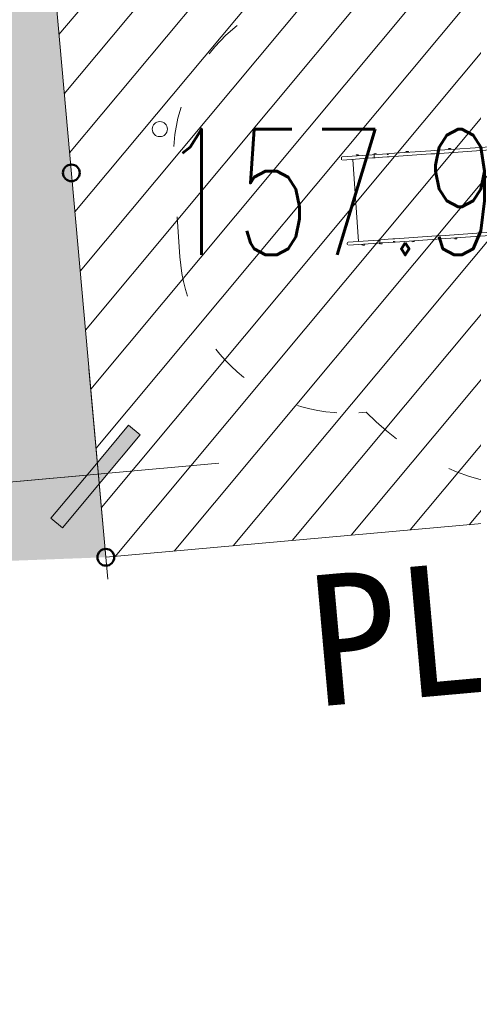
# Model space of a CAD drawing. Header units: metres. Extents: x 7493319 to 7493540, y 5986548 to 5986696.
# Tile 13 of 30: x 7493398.54 to 7493401.24, y 5986656.01 to 5986661.88. Entities that reach past the tile are written whole.
import ezdxf
from ezdxf.enums import TextEntityAlignment as Align

# ---------------------------------------------------------------- set-up
doc = ezdxf.new("R2010")
doc.units = ezdxf.units.M
doc.header["$MEASUREMENT"] = 0
doc.linetypes.add('ACAD_ISO03W100', pattern=[30, 12, -18])
doc.linetypes.add('HIDDEN2', pattern=[4.7624999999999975, 3.174999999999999, -1.587499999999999])
doc.layers.get('0').update_dxf_attribs({"color": 250, "linetype": 'CONTINUOUS', "lineweight": 100})
doc.layers.get('Defpoints').update_dxf_attribs({"linetype": 'CONTINUOUS'})
for name, color, linetype, lineweight in [('_budynek', 7, 'CONTINUOUS', 50), ('_k_kreskowanie', 250, 'CONTINUOUS', 5), ('_k_urzadzenia', 250, 'CONTINUOUS', 13), ('_k_widok', 7, 'CONTINUOUS', 18), ('_k_wymiar', 7, 'CONTINUOUS', 13), ('_k_zarys', 7, 'HIDDEN2', 20), ('_k_ściany', 7, 'CONTINUOUS', 35), ('OTR_T_1', 7, 'CONTINUOUS', 18), ('WYMIAR-ARCH', 7, 'CONTINUOUS', 9)]:
    doc.layers.add(name, color=color, linetype=linetype, lineweight=lineweight)
doc.layers.add('A_OZN_OPIS', color=7, linetype='CONTINUOUS')
doc.styles.add('GENERATED_STYLE_1', font='msgothic.ttc')
doc.styles.add('GENERATED_STYLE_2', font='msgothic.ttc')
doc.styles.get("Standard").update_dxf_attribs({"font": 'Simplex.SHX', "width": 0.75})
doc.dimstyles.new('zag 500', dxfattribs={"dimtxt": 0.85, "dimasz": 0.09, "dimexe": 1.25, "dimexo": 0.625, "dimgap": 0.1, "dimtad": 1, "dimtxsty": 'GENERATED_STYLE_1', "dimblk": 'W', "dimcen": 2.5, "dimse1": 1, "dimse2": 1, "dimclrd": 7, "dimclrt": 256, "dimadec": 0, "dimazin": 0, "dimtfac": 1, "dimtmove": 0, "dimatfit": 0, "dimfxl": 1.25, "dimlwd": 5, "dimarcsym": 0})

# ---------------------------------------------------------------- blocks, each defined once
blk = doc.blocks.new('2_OTRN')
at = {"linetype": 'Continuous'}
blk.add_circle((0, 0), 0.045, dxfattribs=at)
blk = doc.blocks.new('2123EPZ')
at = {"layer": '_k_urzadzenia'}
for p, q in [((-4.25282537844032, 0.2510000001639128), (-4.25282537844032, 0.2580000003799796)), ((-4.068281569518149, 0.2640000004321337), (-4.246825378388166, 0.2640000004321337)), ((-4.246825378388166, 0.2450000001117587), (-4.068281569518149, 0.2450000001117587)), ((-4.185601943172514, -0.2449999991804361), (-4.185601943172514, 0.2450000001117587)), ((-4.166021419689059, 0.2654500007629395), (-4.166021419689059, 0.2640000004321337)), ((-4.161971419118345, 0.2695000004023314), (-4.152571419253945, 0.2695000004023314)), ((-4.148521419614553, 0.2654500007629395), (-4.148521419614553, 0.2640000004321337)), ((-4.068281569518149, 0.2640000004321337), (-4.051519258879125, 0.2640000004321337)), ((-4.051519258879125, 0.2450000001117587), (-4.068281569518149, 0.2450000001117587)), ((-4.060305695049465, 0.2654500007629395), (-4.060305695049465, 0.2640000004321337)), ((-4.057519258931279, 0.2510000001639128), (-4.057519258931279, 0.2580000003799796)), ((-4.056255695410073, 0.2695000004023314), (-4.046855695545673, 0.2695000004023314)), ((-4.007040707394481, 0.2640000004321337), (-4.051519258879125, 0.2640000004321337)), ((-4.051519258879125, 0.2450000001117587), (-4.007040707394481, 0.2450000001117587)), ((-4.042805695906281, 0.2654500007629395), (-4.042805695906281, 0.2640000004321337)), ((-3.980202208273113, 0.2640000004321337), (-4.007040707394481, 0.2640000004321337)), ((-4.007040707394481, 0.2450000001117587), (-3.980202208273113, 0.2450000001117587)), ((-3.980202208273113, 0.2640000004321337), (-3.970494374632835, 0.2640000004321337)), ((-3.967125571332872, 0.2450000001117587), (-3.980202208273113, 0.2450000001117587)), ((-3.972424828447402, 0.2600000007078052), (-3.978866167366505, 0.2600000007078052)), ((-3.972424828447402, 0.2600000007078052), (-3.972383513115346, 0.2600000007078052)), ((-3.966723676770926, 0.2640000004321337), (-3.970494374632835, 0.2640000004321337)), ((-3.967125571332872, 0.2450000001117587), (-3.718795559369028, 0.2450000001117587)), ((-3.718795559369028, 0.2640000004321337), (-3.966723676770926, 0.2640000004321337)), ((-3.868257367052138, 0.2654500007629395), (-3.868257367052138, 0.2640000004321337)), ((-3.864207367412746, 0.2695000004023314), (-3.854807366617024, 0.2695000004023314)), ((-3.850757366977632, 0.2654500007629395), (-3.850757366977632, 0.2640000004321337)), ((-3.718795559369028, 0.2640000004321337), (-3.694479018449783, 0.2640000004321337)), ((-3.694479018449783, 0.2450000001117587), (-3.718795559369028, 0.2450000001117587)), ((-3.180141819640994, 0.2640000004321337), (-3.694479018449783, 0.2640000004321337)), ((-3.694479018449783, 0.2450000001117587), (-3.180141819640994, 0.2450000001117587)), ((-3.614871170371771, 0.2654500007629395), (-3.614871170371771, 0.2640000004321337)), ((-3.610821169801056, 0.2695000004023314), (-3.601421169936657, 0.2695000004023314)), ((-3.597371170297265, 0.2654500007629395), (-3.597371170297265, 0.2640000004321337)), ((-4.25282537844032, -0.257999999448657), (-4.25282537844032, -0.2509999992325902)), ((-4.246825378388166, -0.2449999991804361), (-4.068281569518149, -0.2449999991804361)), ((-4.068281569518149, -0.2639999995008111), (-4.246825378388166, -0.2639999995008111)), ((-4.166021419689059, -0.2654499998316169), (-4.166021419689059, -0.2639999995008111)), ((-4.152571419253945, -0.2694999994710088), (-4.161971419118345, -0.2694999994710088)), ((-4.148521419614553, -0.2654499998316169), (-4.148521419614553, -0.2639999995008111)), ((-4.051519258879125, -0.2449999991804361), (-4.068281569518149, -0.2449999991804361)), ((-4.068281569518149, -0.2639999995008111), (-4.051519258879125, -0.2639999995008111)), ((-4.060305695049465, -0.2654499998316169), (-4.060305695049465, -0.2639999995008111)), ((-4.057519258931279, -0.257999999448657), (-4.057519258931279, -0.2509999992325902)), ((-4.046855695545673, -0.2694999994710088), (-4.056255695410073, -0.2694999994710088)), ((-4.051519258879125, -0.2449999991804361), (-4.007040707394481, -0.2449999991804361)), ((-4.007040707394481, -0.2639999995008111), (-4.051519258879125, -0.2639999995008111)), ((-4.042805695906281, -0.2654499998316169), (-4.042805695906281, -0.2639999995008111)), ((-4.007040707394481, -0.2449999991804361), (-3.980202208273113, -0.2449999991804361)), ((-3.980202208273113, -0.2639999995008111), (-4.007040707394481, -0.2639999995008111)), ((-3.967125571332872, -0.2449999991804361), (-3.980202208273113, -0.2449999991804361)), ((-3.980202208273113, -0.2639999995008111), (-3.970494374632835, -0.2639999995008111)), ((-3.972424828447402, -0.2599999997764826), (-3.978866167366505, -0.2599999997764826)), ((-3.972424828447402, -0.2599999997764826), (-3.972383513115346, -0.2599999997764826)), ((-3.966723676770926, -0.2639999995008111), (-3.970494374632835, -0.2639999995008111)), ((-3.967125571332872, -0.2449999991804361), (-3.718795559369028, -0.2449999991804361)), ((-3.718795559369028, -0.2639999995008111), (-3.966723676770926, -0.2639999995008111)), ((-3.868257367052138, -0.2654499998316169), (-3.868257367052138, -0.2639999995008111)), ((-3.854807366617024, -0.2694999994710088), (-3.864207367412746, -0.2694999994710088)), ((-3.850757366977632, -0.2654499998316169), (-3.850757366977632, -0.2639999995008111)), ((-3.694479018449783, -0.2449999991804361), (-3.718795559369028, -0.2449999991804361)), ((-3.718795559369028, -0.2639999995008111), (-3.694479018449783, -0.2639999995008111)), ((-3.694479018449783, -0.2449999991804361), (-3.180141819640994, -0.2449999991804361)), ((-3.180141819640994, -0.2639999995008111), (-3.694479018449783, -0.2639999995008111)), ((-3.614871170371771, -0.2654499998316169), (-3.614871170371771, -0.2639999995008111)), ((-3.601421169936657, -0.2694999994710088), (-3.610821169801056, -0.2694999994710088)), ((-3.597371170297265, -0.2654499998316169), (-3.597371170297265, -0.2639999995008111))]:
    blk.add_line(p, q, dxfattribs=at)
for centre, radius, start, end in [((-4.246825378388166, 0.2580000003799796), 0.006000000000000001, 90, 180), ((-4.246825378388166, 0.2510000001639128), 0.006000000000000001, 180, 270), ((-4.161971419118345, 0.2654500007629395), 0.004050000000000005, 90, 180), ((-4.152571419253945, 0.2654500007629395), 0.004050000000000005, 0, 90), ((-4.056255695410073, 0.2654500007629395), 0.004050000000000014, 90, 180), ((-4.051519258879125, 0.2580000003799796), 0.006000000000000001, 90, 180), ((-4.051519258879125, 0.2510000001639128), 0.006000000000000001, 180, 270), ((-4.046855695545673, 0.2654500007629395), 0.004050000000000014, 0, 90), ((-3.864207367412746, 0.2654500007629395), 0.004049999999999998, 90, 180), ((-3.854807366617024, 0.2654500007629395), 0.004050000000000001, 0, 90), ((-3.610821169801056, 0.2654500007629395), 0.004050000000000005, 90, 180), ((-3.601421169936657, 0.2654500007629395), 0.004050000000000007, 0, 90), ((-4.246825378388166, -0.2509999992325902), 0.006000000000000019, 90, 180), ((-4.246825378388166, -0.257999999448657), 0.006000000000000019, 180, 270), ((-4.161971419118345, -0.2654499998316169), 0.004049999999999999, 180, 270), ((-4.152571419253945, -0.2654499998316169), 0.004049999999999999, 270, 0), ((-4.056255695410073, -0.2654499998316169), 0.004050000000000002, 180, 270), ((-4.051519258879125, -0.2509999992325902), 0.006000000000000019, 90, 180), ((-4.051519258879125, -0.257999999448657), 0.006000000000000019, 180, 270), ((-4.046855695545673, -0.2654499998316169), 0.004050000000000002, 270, 0), ((-3.864207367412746, -0.2654499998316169), 0.004050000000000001, 180, 270), ((-3.854807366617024, -0.2654499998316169), 0.004049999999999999, 270, 0), ((-3.610821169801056, -0.2654499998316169), 0.004050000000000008, 180, 270), ((-3.601421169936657, -0.2654499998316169), 0.004050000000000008, 270, 0)]:
    blk.add_arc(centre, radius, start, end, dxfattribs=at)
for centre, major_axis, ratio, start_param, end_param in [((-3.966905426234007, 0.257975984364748), (0.0003166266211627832, 0.005910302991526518), 0.9958386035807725, 1.200249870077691, 1.27508317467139), ((-3.966905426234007, -0.2579759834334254), (0.0003166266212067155, -0.005910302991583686), 0.9958386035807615, 5.008102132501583, 5.082935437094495)]:
    blk.add_ellipse(centre, major_axis=major_axis, ratio=ratio, start_param=start_param, end_param=end_param, dxfattribs=at)
for points in [[(-3.972277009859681, 0.2604101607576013), (-3.972083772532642, 0.2608398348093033), (-3.971839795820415, 0.2612453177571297), (-3.971267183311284, 0.2619873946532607), (-3.97093865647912, 0.2623240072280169), (-3.970216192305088, 0.2629133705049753), (-3.969822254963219, 0.2631661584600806), (-3.968989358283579, 0.263576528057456), (-3.968550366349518, 0.2637341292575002), (-3.967648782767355, 0.2639458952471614), (-3.967186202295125, 0.2640000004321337), (-3.966723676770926, 0.2640000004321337)], [(-3.972277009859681, -0.2604101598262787), (-3.972083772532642, -0.2608398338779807), (-3.971839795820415, -0.2612453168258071), (-3.971267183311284, -0.2619873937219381), (-3.97093865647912, -0.2623240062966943), (-3.970216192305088, -0.2629133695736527), (-3.969822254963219, -0.263166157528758), (-3.968989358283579, -0.2635765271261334), (-3.968550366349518, -0.2637341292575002), (-3.967648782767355, -0.2639458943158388), (-3.967186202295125, -0.2639999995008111), (-3.966723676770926, -0.2639999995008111)]]:
    blk.add_open_spline(points, degree=3, knots=[0.2061710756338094, 0.2061710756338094, 0.2061710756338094, 0.2061710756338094, 0.3238533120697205, 0.3238533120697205, 0.4415355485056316, 0.4415355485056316, 0.5592177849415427, 0.5592177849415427, 0.6769000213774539, 0.6769000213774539, 0.794582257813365, 0.794582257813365, 0.794582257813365, 0.794582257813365], dxfattribs=at)
at = {"layer": '_k_widok', "linetype": 'ACAD_ISO03W100', "ltscale": 0.02}
blk.add_lwpolyline([(-3.064794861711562, -1.794999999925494, -0.2205930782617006), (-4.209800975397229, -1.263999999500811), (-4.25282537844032, -1.263999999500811, -0.4142135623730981), (-5.25282537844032, -0.2639999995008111), (-5.25282537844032, 0.2640000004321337, -0.414213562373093), (-4.25282537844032, 1.264000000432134), (-4.209800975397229, 1.264000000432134, -0.2205930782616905), (-3.064794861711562, 1.795000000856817), (-1.5, 1.795000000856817, -0.4142135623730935), (0, 0.2950000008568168), (0, -0.2949999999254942, -0.4142135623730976), (-1.5, -1.794999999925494)], format="xyb", close=True, dxfattribs=at)
blk = doc.blocks.new('W')
at = {"layer": 'WYMIAR-ARCH'}
h = blk.add_hatch(color=256, dxfattribs=at)
h.paths.add_polyline_path([(-2.220446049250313e-16, 0.7642135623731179), (-2.220446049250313e-16, 0), (0.6499999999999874, 0), (2.978427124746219, 2.328427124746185), (2.271320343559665, 3.035533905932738)])
h.paths.add_polyline_path([(-0.557106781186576, 0.2071067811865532), (-0.7642135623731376, 0), (0, 0), (0, 0.7642135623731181)])
h.paths.add_polyline_path([(0, -0.6499999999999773), (0.1499999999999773, -0.5), (0.6499999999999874, 0), (-2.220446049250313e-16, -2.220446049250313e-16)])
h.paths.add_polyline_path([(0, 0), (-0.7642135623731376, 0), (-3.385533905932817, -2.621320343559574), (-2.678427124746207, -3.328427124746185), (0, -0.6499999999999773)])
blk.add_hatch(color=256, dxfattribs=at).paths.add_polyline_path([(-0.7642135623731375, 0), (-3.385533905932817, -2.621320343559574), (-2.678427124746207, -3.328427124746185), (0, -0.649999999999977), (0, 0)])
for p, q in [((0, -7), (0, 7)), ((-0.557106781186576, 0.2071067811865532), (2.271320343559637, 3.035533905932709)), ((2.271320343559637, 3.035533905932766), (2.97842712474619, 2.328427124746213)), ((0.1499999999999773, -0.5), (2.97842712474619, 2.328427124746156)), ((-8, 0), (8, 0)), ((-0.557106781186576, 0.2071067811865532), (-3.385533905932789, -2.621320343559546)), ((0.1499999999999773, -0.5), (-2.678427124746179, -3.328427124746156)), ((-3.385533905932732, -2.62132034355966), (-2.678427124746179, -3.328427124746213))]:
    blk.add_line(p, q, dxfattribs=at)
blk = doc.blocks.new('*D351')
at = {"layer": '_k_wymiar', "color": 7, "lineweight": 5, "transparency": 16777216}
blk.add_line((-19.90999999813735, -7.501887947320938), (-10.09000000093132, -7.501887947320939), dxfattribs=at)
at = {"layer": 'Defpoints', "color": 0, "transparency": 16777216}
for p in [(-19.99999999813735, -4.050053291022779), (-10.00000000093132, -4.050053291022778), (-10.00000000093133, -7.50188794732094)]:
    blk.add_point(p, dxfattribs=at)
at = {"layer": '_k_wymiar', "color": 7, "lineweight": 5, "transparency": 16777216, "xscale": 0.09, "yscale": 0.09, "zscale": 0.09, "rotation": 180}
blk.add_blockref('W', (-19.99999999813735, -7.501887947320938), dxfattribs=at)
at = {"layer": '_k_wymiar', "color": 7, "lineweight": 5, "transparency": 16777216, "xscale": 0.09, "yscale": 0.09, "zscale": 0.09}
blk.add_blockref('W', (-10.00000000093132, -7.501887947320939), dxfattribs=at)
at = {"layer": '_k_wymiar', "transparency": 16777216, "insert": (-14.99999999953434, -6.97688794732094), "char_height": 0.85, "attachment_point": 5, "style": 'GENERATED_STYLE_1'}
blk.add_mtext('10', dxfattribs=at)
blk = doc.blocks.new('PZ')
at = {"layer": '_k_kreskowanie'}
h = blk.add_hatch(dxfattribs=at)
h.set_pattern_fill('ANSI31', color=30, scale=2)
h.set_pattern_definition([(44.99999999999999, (0, 9.999999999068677), (-0.1767766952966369, 0.1767766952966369), [])])
h.paths.add_polyline_path([(0, 0), (-10.00000000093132, -9.313225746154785e-10), (-10, -8), (0, -8.000000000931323)])
at = {"layer": '_budynek'}
for centre in [(-10.00000000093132, -5.700000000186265), (-10, -8)]:
    blk.add_circle(centre, 0.05, dxfattribs=at)
at = {"layer": '_k_widok', "linetype": 'ByBlock'}
blk.add_lwpolyline([(-10.00000000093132, -9.313225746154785e-10), (0, 0), (0, -8.000000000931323), (-10, -8)], close=True, dxfattribs=at)
at = {"layer": 'A_OZN_OPIS', "linetype": 'Continuous', "style": 'GENERATED_STYLE_2'}
blk.add_text('PLAC ZABAW 80m2', height=0.78, rotation=359.9999999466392, dxfattribs=at).set_placement((-8.833838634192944, -8.999057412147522))
at = {"layer": '_k_wymiar', "rotation": 358.818977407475}
blk.add_blockref('2123EPZ', (-4.142876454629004, -6.100376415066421), dxfattribs=at)
at = {"layer": '_k_zarys', "ltscale": 0.25, "const_width": 0.1}
blk.add_lwpolyline([(-5.000000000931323, 9.999999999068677), (-10.00000001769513, 9.999999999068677, 0.4141958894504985), (-19.99999999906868, 0.0006033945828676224), (-19.99999999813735, -7.999846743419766, 0.414218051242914), (-10, -18.00000000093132), (-4.951093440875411, -18.00000000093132)], format="xyb", dxfattribs=at)
at = {"layer": '_k_wymiar'}
dim = blk.add_aligned_dim(p1=(-19.99999999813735, -4.050053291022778), p2=(-10.00000000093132, -4.050053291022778), distance=-3.4518346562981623, dimstyle='zag 500', dxfattribs=at)
dim.commit()
dim.dimension.update_dxf_attribs({"geometry": '*D351', "text_midpoint": (-14.99999999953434, -6.97688794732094)})
blk = doc.blocks.new('dz_89')
at = {"layer": '_k_widok', "rotation": 2.995343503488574}
blk.add_blockref('PZ', (62.81248085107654, 35.40524195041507), dxfattribs=at)
at = {"layer": '_k_widok', "true_color": 0x727430, "transparency": 33554483}
h = blk.add_hatch(color=67, dxfattribs=at)
h.dxf.hatch_style = 1
h.paths.add_polyline_path([(52.89521369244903, 33.52269397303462), (43.13143985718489, 33.52264640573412), (43.13143986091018, 26.89362370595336), (53.24418137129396, 26.89362369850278)])

msp = doc.modelspace()

# ---------------------------------------------------------------- block references
at = {"layer": '_k_ściany', "rotation": 2.126854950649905}
msp.add_blockref('dz_89', (7493346.843220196, 5986629.826319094), dxfattribs=at)

# ---------------------------------------------------------------- next in the draw order: block references
at = {"layer": 'OTR_T_1'}
msp.add_blockref('2_OTRN', (7493399.374481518, 5986661.229481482), dxfattribs=at)

# ---------------------------------------------------------------- next in the draw order: texts
at = {"layer": 'OTR_T_1', "lineweight": 9, "width": 0.6999999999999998}
msp.add_text('157.9', height=0.75, dxfattribs=at).set_placement((7493399.374481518, 5986661.229481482), align=Align.TOP_LEFT)

doc.saveas('drawing.dxf')
